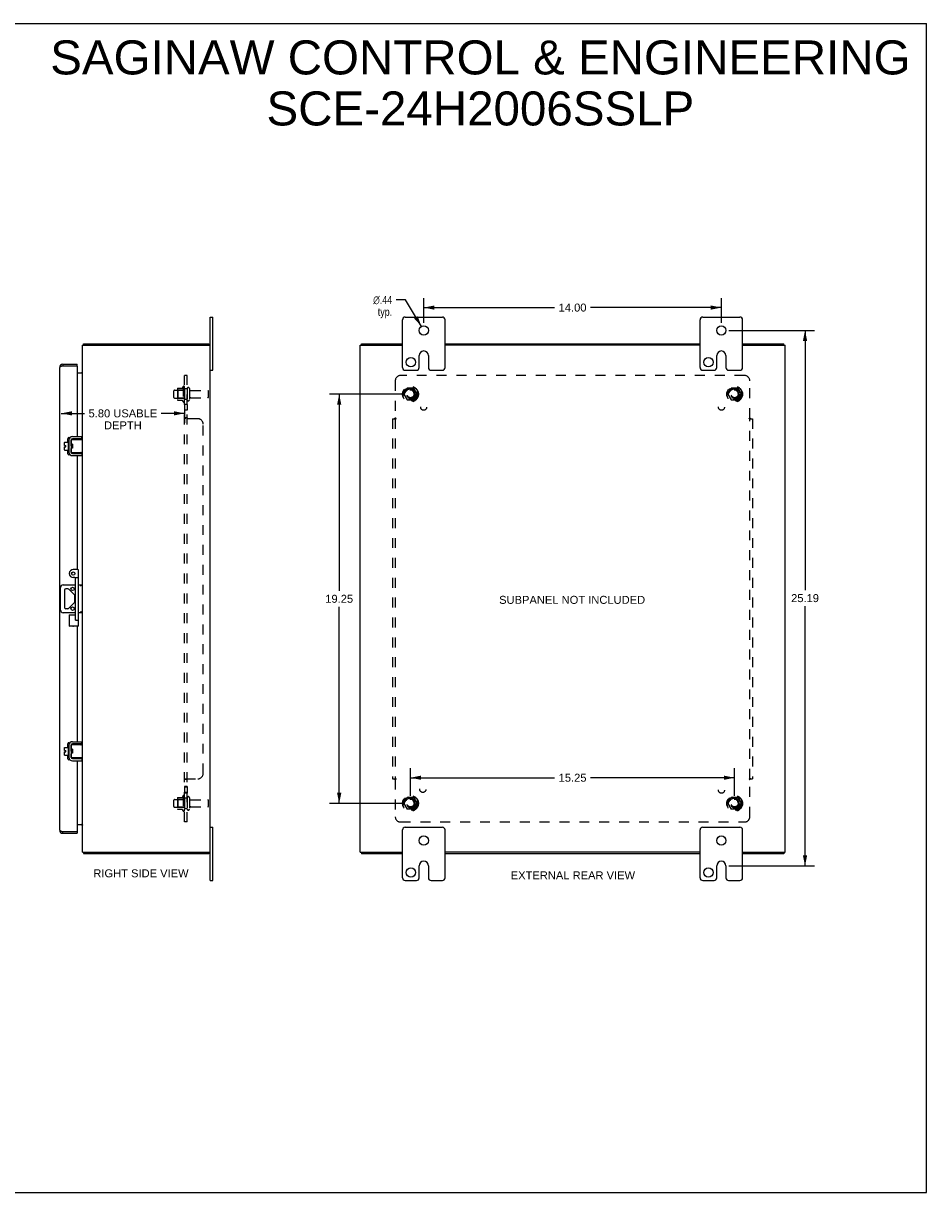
# Model space of a CAD drawing. Header units: inches. Extents: x 0 to 85, y 0 to 55.
# Tile 5 of 5: x 42.5 to 85, y 0 to 55. Entities that reach past the tile are written whole.
import ezdxf

# ---------------------------------------------------------------- set-up
doc = ezdxf.new("R2010")
doc.units = ezdxf.units.IN
doc.header["$LTSCALE"] = 4.675
doc.header["$MEASUREMENT"] = 0
doc.linetypes.add('HIDDEN', pattern=[0.2, 0.1, -0.1])
doc.layers.get('0').update_dxf_attribs({"linetype": 'CONTINUOUS'})
for name, color, linetype in [('02___PRT_ALL_AXES', 7, 'CONTINUOUS'), ('BENT-SUB-4CORNER-STUDS', 7, 'CONTINUOUS'), ('DEFAULT_2', 8, 'HIDDEN'), ('DIMENSIONS', 7, 'CONTINUOUS')]:
    doc.layers.add(name, color=color, linetype=linetype)
doc.styles.get("Standard").update_dxf_attribs({"font": 'arial.ttf'})
doc.styles.add('TEXTSTYLE_1', font='gdt', dxfattribs={"width": 0.8})
doc.dimstyles.new('DIMSTYLE_1', dxfattribs={"dimtxt": 0.375, "dimasz": 0.5, "dimexe": 0.09, "dimexo": 0.07, "dimgap": 0.0375, "dimtad": 0, "dimtih": 1, "dimtoh": 1, "dimzin": 4, "dimdsep": 46, "dimtxsty": 'Standard', "dimblk": '_FILLED', "dimblk1": '_FILLED', "dimblk2": '_FILLED', "dimcen": 0.09, "dimazin": 1, "dimtfac": 1, "dimtofl": 0, "dimtmove": 0, "dimatfit": 3, "dimldrblk": '_FILLED', "dimfxl": 1, "dimtolj": 1, "dimtzin": 4, "dimarcsym": 0})
doc.dimstyles.new('DIMSTYLE_2', dxfattribs={"dimtxt": 0.375, "dimasz": 0.5, "dimexe": 0.09, "dimexo": 0.07, "dimgap": 0.09, "dimtad": 0, "dimtih": 1, "dimtoh": 1, "dimzin": 4, "dimdsep": 46, "dimtxsty": 'Standard', "dimblk": '_FILLED', "dimblk1": '_FILLED', "dimblk2": '_FILLED', "dimcen": 0.09, "dimazin": 1, "dimtfac": 1, "dimtofl": 0, "dimtmove": 0, "dimatfit": 1, "dimldrblk": '_FILLED', "dimfxl": 1, "dimtolj": 1, "dimtzin": 4, "dimarcsym": 0})

# ---------------------------------------------------------------- blocks, each defined once
blk = doc.blocks.new('_FILLED')
at = {"color": 0, "linetype": 'ByBlock'}
blk.add_solid([(0, 0), (-1, 0.2), (-1, -0.2)], dxfattribs=at)
blk = doc.blocks.new('*D6')
at = {"layer": 'DIMENSIONS', "color": 2, "linetype": 'Continuous'}
for p, q in [((50.082, 37.087), (50.082, 36.206)), ((44.284, 36.656), (45.382, 36.656)), ((50.082, 36.656), (48.984, 36.656))]:
    blk.add_line(p, q, dxfattribs=at)
at = {"layer": 'DIMENSIONS', "color": 2, "linetype": 'Continuous', "xscale": 0.5, "yscale": 0.5, "zscale": 0.5, "rotation": 180}
blk.add_blockref('_FILLED', (44.284, 36.656), dxfattribs=at)
at = {"layer": 'DIMENSIONS', "color": 2, "linetype": 'Continuous', "xscale": 0.5, "yscale": 0.5, "zscale": 0.5}
blk.add_blockref('_FILLED', (50.082, 36.656), dxfattribs=at)
at = {"layer": 'DIMENSIONS', "color": 2, "linetype": 'Continuous', "insert": (47.183, 36.843), "char_height": 0.375, "width": 3.22723, "attachment_point": 2, "line_spacing_factor": 0.9}
blk.add_mtext('5.80 USABLE\\PDEPTH', dxfattribs=at)
blk = doc.blocks.new('*D8')
at = {"layer": 'BENT-SUB-4CORNER-STUDS', "color": 2, "linetype": 'Continuous'}
for p, q in [((60.366, 37.559), (56.91, 37.559)), ((57.36, 37.559), (57.36, 28.309)), ((57.36, 18.309), (57.36, 27.559)), ((60.366, 18.309), (56.91, 18.309))]:
    blk.add_line(p, q, dxfattribs=at)
at = {"layer": 'BENT-SUB-4CORNER-STUDS', "color": 2, "linetype": 'Continuous', "xscale": 0.5, "yscale": 0.5, "zscale": 0.5}
for p, rotation in [((57.36, 37.559), 90), ((57.36, 18.309), 270)]:
    blk.add_blockref('_FILLED', p, dxfattribs=dict(at, rotation=rotation))
at = {"layer": 'BENT-SUB-4CORNER-STUDS', "color": 2, "linetype": 'Continuous', "insert": (57.36, 28.121), "char_height": 0.375, "width": 1.31041, "attachment_point": 2, "line_spacing_factor": 0.9}
blk.add_mtext('19.25', dxfattribs=at)
blk = doc.blocks.new('*D9')
at = {"layer": 'BENT-SUB-4CORNER-STUDS', "color": 2, "linetype": 'Continuous'}
for p, q in [((60.716, 18.659), (60.716, 19.966)), ((75.966, 18.659), (75.966, 19.966)), ((60.716, 19.516), (67.498, 19.516)), ((75.966, 19.516), (69.183, 19.516))]:
    blk.add_line(p, q, dxfattribs=at)
at = {"layer": 'BENT-SUB-4CORNER-STUDS', "color": 2, "linetype": 'Continuous', "xscale": 0.5, "yscale": 0.5, "zscale": 0.5, "rotation": 180}
blk.add_blockref('_FILLED', (60.716, 19.516), dxfattribs=at)
at = {"layer": 'BENT-SUB-4CORNER-STUDS', "color": 2, "linetype": 'Continuous', "xscale": 0.5, "yscale": 0.5, "zscale": 0.5}
blk.add_blockref('_FILLED', (75.966, 19.516), dxfattribs=at)
at = {"layer": 'BENT-SUB-4CORNER-STUDS', "color": 2, "linetype": 'Continuous', "insert": (68.341, 19.704), "char_height": 0.375, "width": 1.31041, "attachment_point": 2, "line_spacing_factor": 0.9}
blk.add_mtext('15.25', dxfattribs=at)
blk = doc.blocks.new('*D15')
at = {"layer": 'DIMENSIONS', "color": 2, "linetype": 'Continuous'}
for p, q in [((60.477, 41.994), (60.039, 41.994)), ((61.228, 40.746), (60.477, 41.994))]:
    blk.add_line(p, q, dxfattribs=at)
at = {"layer": 'DIMENSIONS', "color": 2, "linetype": 'Continuous', "xscale": 0.5, "yscale": 0.5, "zscale": 0.5, "rotation": 301.0529369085}
blk.add_blockref('_FILLED', (61.228, 40.746), dxfattribs=at)
at = {"layer": 'DIMENSIONS', "color": 2, "linetype": 'Continuous', "insert": (59.852, 42.181), "char_height": 0.375, "width": 1.2277, "attachment_point": 3, "line_spacing_factor": 0.9, "style": 'TEXTSTYLE_1'}
blk.add_mtext('{\\fgdt;n}\\fArial;.44\\Ptyp.', dxfattribs=at)
blk = doc.blocks.new('*D16')
at = {"layer": 'DIMENSIONS', "color": 2, "linetype": 'Continuous'}
for p, q in [((61.341, 40.909), (61.341, 42.081)), ((75.341, 40.909), (75.341, 42.081)), ((61.341, 41.631), (67.498, 41.631)), ((75.341, 41.631), (69.183, 41.631))]:
    blk.add_line(p, q, dxfattribs=at)
at = {"layer": 'DIMENSIONS', "color": 2, "linetype": 'Continuous', "xscale": 0.5, "yscale": 0.5, "zscale": 0.5, "rotation": 180}
blk.add_blockref('_FILLED', (61.341, 41.631), dxfattribs=at)
at = {"layer": 'DIMENSIONS', "color": 2, "linetype": 'Continuous', "xscale": 0.5, "yscale": 0.5, "zscale": 0.5}
blk.add_blockref('_FILLED', (75.341, 41.631), dxfattribs=at)
at = {"layer": 'DIMENSIONS', "color": 2, "linetype": 'Continuous', "insert": (68.341, 41.819), "char_height": 0.375, "width": 1.31041, "attachment_point": 2, "line_spacing_factor": 0.9}
blk.add_mtext('14.00', dxfattribs=at)
blk = doc.blocks.new('*D17')
at = {"layer": 'DIMENSIONS', "color": 2, "linetype": 'Continuous'}
for p, q in [((75.691, 40.559), (79.729, 40.559)), ((79.279, 40.559), (79.279, 28.34)), ((79.279, 15.371), (79.279, 27.59)), ((75.691, 15.371), (79.729, 15.371))]:
    blk.add_line(p, q, dxfattribs=at)
at = {"layer": 'DIMENSIONS', "color": 2, "linetype": 'Continuous', "xscale": 0.5, "yscale": 0.5, "zscale": 0.5}
for p, rotation in [((79.279, 40.559), 90), ((79.279, 15.371), 270)]:
    blk.add_blockref('_FILLED', p, dxfattribs=dict(at, rotation=rotation))
at = {"layer": 'DIMENSIONS', "color": 2, "linetype": 'Continuous', "insert": (79.279, 28.152), "char_height": 0.375, "width": 1.31041, "attachment_point": 2, "line_spacing_factor": 0.9}
blk.add_mtext('25.19', dxfattribs=at)

msp = doc.modelspace()

# ---------------------------------------------------------------- linework, layer by layer
at = {"color": 7, "linetype": 'Continuous'}
for p, q in [((0, 55), (85, 55)), ((85, 0), (85, 55)), ((51.282, 41.184), (51.417, 41.184)), ((51.417, 38.684), (51.417, 41.184)), ((60.341, 38.809), (60.341, 41.059)), ((60.466, 41.184), (62.216, 41.184)), ((62.341, 38.809), (62.341, 41.059)), ((74.341, 38.809), (74.341, 41.059)), ((74.466, 41.184), (76.216, 41.184)), ((76.341, 38.809), (76.341, 41.059)), ((45.324, 39.89), (45.345, 39.869)), ((45.345, 39.859), (45.345, 39.934)), ((51.219, 39.859), (51.219, 39.934)), ((58.404, 39.859), (58.404, 39.934)), ((78.278, 39.859), (78.278, 39.934)), ((61.122, 38.809), (61.122, 39.371)), ((61.559, 39.371), (61.559, 38.809)), ((75.122, 38.809), (75.122, 39.371)), ((75.559, 39.371), (75.559, 38.809)), ((44.354, 38.965), (44.354, 38.89)), ((45.034, 38.89), (45.019, 38.89)), ((45.034, 38.89), (45.034, 38.965)), ((51.282, 38.684), (51.417, 38.684)), ((60.466, 38.684), (60.997, 38.684)), ((61.684, 38.684), (62.216, 38.684)), ((74.466, 38.684), (74.997, 38.684)), ((75.684, 38.684), (76.216, 38.684)), ((44.43, 35.148), (44.43, 35.284)), ((44.44, 35.294), (44.605, 35.294)), ((44.605, 35.357), (44.605, 34.87)), ((44.615, 35.367), (44.635, 35.367)), ((44.645, 35.427), (44.648, 35.427)), ((44.749, 35.396), (44.749, 34.831)), ((44.753, 35.225), (44.749, 35.232)), ((44.753, 35.231), (44.753, 35.416)), ((44.763, 35.426), (45.282, 35.426)), ((44.77, 35.196), (44.764, 35.206)), ((44.775, 35.206), (44.77, 35.196)), ((45.249, 35.456), (44.809, 35.456)), ((45.249, 35.456), (45.249, 35.56)), ((45.282, 34.801), (45.282, 35.426)), ((44.43, 35.148), (44.498, 35.148)), ((44.43, 34.934), (44.43, 35.08)), ((44.43, 35.08), (44.498, 35.08)), ((44.44, 34.924), (44.605, 34.924)), ((44.498, 35.08), (44.498, 35.148)), ((44.615, 34.86), (44.635, 34.86)), ((44.645, 34.8), (44.648, 34.8)), ((44.749, 35.024), (44.755, 35.012)), ((44.753, 34.811), (44.753, 34.996)), ((44.756, 35.137), (44.754, 35.158)), ((44.759, 35.083), (44.756, 35.137)), ((44.761, 35.063), (44.759, 35.083)), ((45.282, 34.801), (44.763, 34.801)), ((44.771, 35.194), (44.77, 35.196)), ((44.781, 35.126), (44.779, 35.142)), ((44.783, 35.102), (44.781, 35.126)), ((44.785, 35.086), (44.783, 35.102)), ((44.789, 35.021), (44.795, 35.031)), ((44.793, 35.033), (44.8, 35.021)), ((44.806, 35.137), (44.804, 35.158)), ((44.808, 35.094), (44.806, 35.137)), ((44.81, 35.073), (44.808, 35.094)), ((44.809, 34.771), (45.249, 34.771)), ((45.209, 34.809), (45.202, 34.811)), ((45.249, 34.771), (45.249, 34.667)), ((45.067, 29.309), (44.847, 29.309)), ((45.097, 26.646), (45.097, 29.279)), ((44.927, 28.934), (44.847, 28.934)), ((44.957, 26.964), (44.957, 28.904)), ((44.987, 28.934), (45.067, 28.934)), ((44.246, 27.403), (44.246, 28.465)), ((44.371, 28.59), (44.957, 28.59)), ((44.437, 28.336), (44.437, 27.531)), ((44.598, 28.399), (44.499, 28.399)), ((44.908, 28.114), (44.643, 28.38)), ((44.927, 27.797), (44.927, 28.07)), ((45.097, 28.59), (45.282, 28.59)), ((45.201, 28.54), (45.188, 28.53)), ((44.643, 27.487), (44.908, 27.753)), ((44.957, 27.278), (44.371, 27.278)), ((44.499, 27.469), (44.598, 27.469)), ((44.659, 27.184), (44.659, 26.646)), ((44.659, 27.184), (44.957, 27.184)), ((45.282, 27.278), (45.097, 27.278)), ((45.097, 26.646), (44.659, 26.646)), ((44.979, 26.934), (45.067, 26.934)), ((44.43, 20.798), (44.43, 20.934)), ((44.44, 20.944), (44.605, 20.944)), ((44.605, 21.007), (44.605, 20.52)), ((44.615, 21.017), (44.635, 21.017)), ((44.645, 21.077), (44.648, 21.077)), ((44.749, 21.046), (44.749, 20.481)), ((44.753, 20.881), (44.753, 21.066)), ((44.763, 21.076), (45.282, 21.076)), ((45.249, 21.106), (44.809, 21.106)), ((45.249, 21.106), (45.249, 21.21)), ((45.282, 20.451), (45.282, 21.076)), ((44.43, 20.798), (44.498, 20.798)), ((44.43, 20.73), (44.498, 20.73)), ((44.43, 20.584), (44.43, 20.73)), ((44.44, 20.574), (44.605, 20.574)), ((44.498, 20.73), (44.498, 20.798)), ((44.615, 20.51), (44.635, 20.51)), ((44.645, 20.45), (44.648, 20.45)), ((44.753, 20.875), (44.749, 20.882)), ((44.749, 20.674), (44.755, 20.662)), ((44.753, 20.461), (44.753, 20.646)), ((44.756, 20.787), (44.754, 20.808)), ((44.759, 20.733), (44.756, 20.787)), ((44.761, 20.713), (44.759, 20.733)), ((45.282, 20.451), (44.763, 20.451)), ((44.771, 20.844), (44.764, 20.856)), ((44.775, 20.856), (44.77, 20.846)), ((44.781, 20.776), (44.779, 20.792)), ((44.783, 20.752), (44.781, 20.776)), ((44.785, 20.736), (44.783, 20.752)), ((44.789, 20.671), (44.795, 20.681)), ((44.793, 20.683), (44.8, 20.671)), ((44.806, 20.787), (44.804, 20.808)), ((44.808, 20.744), (44.806, 20.787)), ((44.81, 20.723), (44.808, 20.744)), ((44.809, 20.421), (45.249, 20.421)), ((45.209, 20.459), (45.202, 20.461)), ((45.249, 20.421), (45.249, 20.317)), ((51.282, 17.184), (51.417, 17.184)), ((51.417, 14.684), (51.417, 17.184)), ((60.341, 14.809), (60.341, 17.059)), ((60.466, 17.184), (62.216, 17.184)), ((62.341, 14.809), (62.341, 17.059)), ((74.341, 14.809), (74.341, 17.059)), ((74.466, 17.184), (76.216, 17.184)), ((76.341, 14.809), (76.341, 17.059)), ((44.354, 16.902), (44.354, 16.977)), ((45.019, 16.977), (45.034, 16.977)), ((45.034, 16.977), (45.034, 16.902)), ((45.324, 15.977), (45.345, 15.998)), ((45.345, 16.009), (45.345, 15.934)), ((51.219, 16.009), (51.219, 15.934)), ((58.404, 16.009), (58.404, 15.934)), ((78.278, 16.009), (78.278, 15.934)), ((61.122, 14.809), (61.122, 15.371)), ((61.559, 15.371), (61.559, 14.809)), ((75.122, 14.809), (75.122, 15.371)), ((75.559, 15.371), (75.559, 14.809)), ((51.282, 14.684), (51.417, 14.684)), ((60.466, 14.684), (60.997, 14.684)), ((61.684, 14.684), (62.216, 14.684)), ((74.466, 14.684), (74.997, 14.684)), ((75.684, 14.684), (76.216, 14.684)), ((0, 0), (85, 0))]:
    msp.add_line(p, q, dxfattribs=at)
at = {"color": 3, "linetype": 'Continuous'}
for p, q in [((51.282, 14.684), (51.282, 41.184)), ((45.282, 35.426), (45.282, 39.859)), ((45.282, 39.859), (51.282, 39.859)), ((45.345, 39.934), (51.219, 39.934)), ((58.341, 16.009), (58.341, 39.859)), ((58.341, 39.859), (60.341, 39.859)), ((58.404, 39.934), (60.341, 39.934)), ((62.341, 39.934), (74.341, 39.934)), ((74.341, 39.859), (62.341, 39.859)), ((76.341, 39.934), (78.278, 39.934)), ((76.341, 39.859), (78.341, 39.859)), ((78.341, 16.009), (78.341, 39.859)), ((44.209, 17.047), (44.209, 38.82)), ((44.354, 38.965), (45.034, 38.965)), ((44.354, 38.89), (45.019, 38.89)), ((45.034, 38.874), (45.034, 35.56)), ((45.034, 38.559), (45.267, 38.559)), ((45.272, 38.576), (45.273, 38.574)), ((44.593, 35.294), (44.593, 35.465)), ((44.643, 35.515), (44.696, 35.515)), ((44.645, 35.427), (44.645, 34.8)), ((44.749, 35.403), (44.749, 35.232)), ((44.809, 35.56), (45.249, 35.56)), ((45.034, 35.456), (45.034, 35.426)), ((44.593, 34.752), (44.593, 34.924)), ((44.699, 34.702), (44.643, 34.702)), ((44.749, 35.023), (44.749, 34.824)), ((44.809, 34.667), (45.249, 34.667)), ((45.034, 34.801), (45.034, 34.771)), ((45.034, 34.667), (45.034, 29.309)), ((45.282, 21.076), (45.282, 34.801)), ((45.034, 26.646), (45.034, 21.21)), ((44.593, 20.944), (44.593, 21.115)), ((44.643, 21.165), (44.696, 21.165)), ((44.645, 21.077), (44.645, 20.45)), ((44.749, 21.053), (44.749, 20.882)), ((44.809, 21.21), (45.249, 21.21)), ((45.034, 21.106), (45.034, 21.076)), ((44.593, 20.402), (44.593, 20.574)), ((44.699, 20.352), (44.643, 20.352)), ((44.749, 20.673), (44.749, 20.474)), ((45.034, 20.451), (45.034, 20.421)), ((45.282, 16.009), (45.282, 20.451)), ((44.809, 20.317), (45.249, 20.317)), ((45.034, 20.317), (45.034, 16.993)), ((45.034, 17.309), (45.267, 17.309)), ((45.019, 16.977), (44.354, 16.977)), ((44.354, 16.902), (45.034, 16.902)), ((45.282, 16.009), (51.282, 16.009)), ((45.333, 15.956), (45.335, 15.95)), ((58.341, 16.009), (60.341, 16.009)), ((74.341, 16.009), (62.341, 16.009)), ((76.341, 16.009), (78.341, 16.009)), ((51.219, 15.934), (45.345, 15.934)), ((60.341, 15.934), (58.404, 15.934)), ((74.341, 15.934), (62.341, 15.934)), ((78.278, 15.934), (76.341, 15.934))]:
    msp.add_line(p, q, dxfattribs=at)
for points in [[(45.324, 39.89), (45.325, 39.892), (45.326, 39.893), (45.327, 39.894), (45.328, 39.896), (45.329, 39.898), (45.33, 39.9), (45.33, 39.902), (45.331, 39.904), (45.332, 39.906), (45.333, 39.909), (45.333, 39.911)], [(45.333, 39.911), (45.335, 39.917), (45.336, 39.919), (45.336, 39.921), (45.337, 39.923), (45.337, 39.925), (45.338, 39.926), (45.338, 39.928), (45.339, 39.929), (45.34, 39.93), (45.34, 39.931), (45.341, 39.932), (45.342, 39.932), (45.342, 39.933), (45.343, 39.933), (45.344, 39.933), (45.344, 39.934), (45.345, 39.934)], [(44.33, 38.882), (44.322, 38.88), (44.314, 38.877), (44.306, 38.875), (44.299, 38.872), (44.291, 38.87), (44.284, 38.867), (44.277, 38.865), (44.27, 38.862), (44.264, 38.86), (44.258, 38.857), (44.252, 38.855), (44.246, 38.852), (44.241, 38.85), (44.236, 38.847), (44.231, 38.845), (44.227, 38.842), (44.224, 38.84), (44.22, 38.837), (44.217, 38.835), (44.215, 38.832), (44.213, 38.83), (44.211, 38.827), (44.21, 38.825), (44.209, 38.822), (44.209, 38.82)], [(44.354, 38.89), (44.346, 38.887), (44.33, 38.882)], [(45.267, 38.585), (45.267, 38.585), (45.266, 38.584), (45.266, 38.584), (45.266, 38.583), (45.267, 38.583), (45.267, 38.582), (45.267, 38.581), (45.268, 38.58), (45.269, 38.579), (45.27, 38.578), (45.271, 38.577), (45.272, 38.576)], [(45.267, 38.559), (45.267, 38.559), (45.266, 38.561), (45.266, 38.562), (45.267, 38.563), (45.267, 38.564), (45.267, 38.566), (45.268, 38.567), (45.269, 38.568), (45.27, 38.57), (45.271, 38.571), (45.272, 38.572), (45.273, 38.573), (45.274, 38.574), (45.276, 38.576)], [(45.276, 38.576), (45.277, 38.578), (45.278, 38.579), (45.279, 38.58), (45.28, 38.581), (45.281, 38.582), (45.282, 38.583), (45.282, 38.584), (45.282, 38.586), (45.282, 38.587)], [(45.267, 17.309), (45.267, 17.308), (45.266, 17.307), (45.266, 17.306), (45.267, 17.304), (45.267, 17.303), (45.267, 17.302), (45.268, 17.3), (45.269, 17.299), (45.27, 17.298), (45.271, 17.296), (45.272, 17.295), (45.273, 17.294), (45.274, 17.293)], [(45.267, 17.282), (45.267, 17.283), (45.266, 17.283), (45.266, 17.283), (45.266, 17.284), (45.267, 17.285), (45.267, 17.285), (45.267, 17.286), (45.268, 17.287), (45.269, 17.288), (45.27, 17.289), (45.271, 17.29), (45.272, 17.292), (45.273, 17.294)], [(45.274, 17.293), (45.276, 17.291), (45.277, 17.29), (45.278, 17.288), (45.279, 17.287), (45.28, 17.286), (45.281, 17.285), (45.282, 17.284), (45.282, 17.283), (45.282, 17.282), (45.282, 17.281)], [(44.209, 17.047), (44.209, 17.045), (44.21, 17.042), (44.211, 17.04), (44.213, 17.037), (44.215, 17.035), (44.217, 17.032), (44.22, 17.03), (44.224, 17.027), (44.227, 17.025), (44.231, 17.022), (44.236, 17.02), (44.241, 17.017), (44.246, 17.015), (44.252, 17.012), (44.258, 17.01), (44.264, 17.007), (44.27, 17.005), (44.277, 17.002), (44.284, 17), (44.291, 16.997), (44.299, 16.995), (44.306, 16.992), (44.314, 16.99), (44.322, 16.987), (44.33, 16.985), (44.338, 16.982), (44.354, 16.977)], [(45.324, 15.977), (45.325, 15.976), (45.326, 15.974), (45.327, 15.973), (45.328, 15.971), (45.329, 15.969), (45.33, 15.967), (45.33, 15.965), (45.331, 15.963), (45.332, 15.961), (45.333, 15.959), (45.333, 15.956)], [(45.335, 15.95), (45.336, 15.948), (45.336, 15.946), (45.337, 15.944), (45.337, 15.943), (45.338, 15.941), (45.338, 15.94), (45.339, 15.938), (45.34, 15.937), (45.34, 15.936), (45.341, 15.936), (45.342, 15.935), (45.342, 15.935), (45.343, 15.934), (45.344, 15.934), (45.344, 15.934), (45.345, 15.934)]]:
    msp.add_lwpolyline(points, dxfattribs=at)
at = {"color": 7, "linetype": 'Continuous'}
for points in [[(44.754, 35.158), (44.754, 35.168), (44.753, 35.178), (44.752, 35.187), (44.752, 35.195), (44.751, 35.203), (44.75, 35.21), (44.749, 35.217), (44.749, 35.223), (44.749, 35.223)], [(44.804, 35.158), (44.804, 35.168), (44.803, 35.178), (44.802, 35.187), (44.801, 35.196), (44.801, 35.204), (44.801, 35.206)], [(45.202, 35.416), (45.209, 35.419), (45.213, 35.42), (45.216, 35.421), (45.219, 35.422), (45.222, 35.423), (45.225, 35.423), (45.227, 35.424), (45.23, 35.425), (45.232, 35.425), (45.235, 35.426), (45.237, 35.426), (45.239, 35.426), (45.241, 35.426)], [(44.764, 35.021), (44.763, 35.027), (44.763, 35.035), (44.762, 35.044), (44.761, 35.053), (44.761, 35.063)], [(44.779, 35.142), (44.779, 35.149), (44.778, 35.156), (44.777, 35.163), (44.776, 35.169), (44.775, 35.175), (44.775, 35.18), (44.774, 35.184), (44.773, 35.188), (44.772, 35.191), (44.771, 35.193), (44.771, 35.194)], [(44.793, 35.033), (44.793, 35.034), (44.792, 35.036), (44.791, 35.039), (44.79, 35.043), (44.79, 35.048), (44.789, 35.053), (44.788, 35.058), (44.787, 35.065), (44.787, 35.071), (44.786, 35.078), (44.785, 35.086)], [(44.813, 35.034), (44.813, 35.035), (44.812, 35.043), (44.811, 35.053), (44.811, 35.062), (44.81, 35.073)], [(45.241, 34.801), (45.239, 34.801), (45.237, 34.801), (45.235, 34.802), (45.232, 34.802), (45.23, 34.802), (45.227, 34.803), (45.225, 34.804), (45.222, 34.805), (45.219, 34.805), (45.216, 34.806), (45.213, 34.807), (45.209, 34.809)], [(45.276, 28.59), (45.272, 28.589), (45.269, 28.588), (45.264, 28.586), (45.259, 28.583), (45.254, 28.58), (45.249, 28.576), (45.243, 28.572), (45.238, 28.568), (45.232, 28.564), (45.226, 28.559), (45.22, 28.554), (45.213, 28.549), (45.207, 28.544), (45.201, 28.54)], [(44.659, 27.184), (44.659, 27.183), (44.66, 27.183), (44.661, 27.182), (44.68, 27.162)], [(44.68, 27.162), (44.685, 27.158), (44.689, 27.154)], [(44.927, 26.964), (44.933, 26.957), (44.94, 26.951), (44.946, 26.946), (44.953, 26.941), (44.96, 26.938), (44.966, 26.935), (44.973, 26.934), (44.979, 26.934)], [(45.207, 27.323), (45.195, 27.333), (45.188, 27.338)], [(45.276, 27.278), (45.273, 27.278), (45.269, 27.279), (45.264, 27.282), (45.259, 27.284), (45.254, 27.287), (45.249, 27.291), (45.243, 27.295), (45.238, 27.299), (45.232, 27.304), (45.226, 27.308), (45.22, 27.313), (45.213, 27.318), (45.207, 27.323)], [(44.659, 26.646), (44.659, 26.646), (44.66, 26.647), (44.661, 26.648), (44.68, 26.667)], [(44.68, 26.667), (44.685, 26.672), (44.689, 26.676)], [(45.075, 26.667), (45.071, 26.672), (45.067, 26.676)], [(45.097, 26.646), (45.096, 26.646), (45.096, 26.647), (45.095, 26.648), (45.075, 26.667)], [(45.202, 21.066), (45.206, 21.067), (45.209, 21.069), (45.213, 21.07), (45.216, 21.071), (45.219, 21.072), (45.222, 21.073), (45.225, 21.073), (45.227, 21.074), (45.23, 21.075), (45.232, 21.075), (45.235, 21.076), (45.237, 21.076), (45.239, 21.076), (45.241, 21.076)], [(44.754, 20.808), (44.754, 20.818), (44.753, 20.828), (44.752, 20.837), (44.752, 20.845), (44.751, 20.853), (44.75, 20.86), (44.749, 20.867), (44.749, 20.873), (44.749, 20.873)], [(44.764, 20.671), (44.763, 20.677), (44.763, 20.685), (44.762, 20.694), (44.761, 20.703), (44.761, 20.713)], [(44.779, 20.792), (44.779, 20.799), (44.778, 20.806), (44.777, 20.813), (44.776, 20.819), (44.775, 20.825), (44.775, 20.83), (44.774, 20.834), (44.773, 20.838), (44.772, 20.841), (44.771, 20.843), (44.771, 20.844)], [(44.793, 20.683), (44.793, 20.684), (44.792, 20.686), (44.791, 20.689), (44.79, 20.693), (44.79, 20.698), (44.789, 20.703), (44.788, 20.708), (44.787, 20.715), (44.787, 20.721), (44.786, 20.728), (44.785, 20.736)], [(44.804, 20.808), (44.804, 20.818), (44.803, 20.828), (44.802, 20.837), (44.801, 20.846), (44.801, 20.854), (44.801, 20.856)], [(44.813, 20.684), (44.813, 20.685), (44.812, 20.693), (44.811, 20.703), (44.811, 20.712), (44.81, 20.723)], [(45.241, 20.451), (45.239, 20.451), (45.237, 20.451), (45.235, 20.452), (45.232, 20.452), (45.23, 20.452), (45.227, 20.453), (45.225, 20.454), (45.222, 20.455), (45.219, 20.455), (45.216, 20.456), (45.213, 20.457), (45.209, 20.459)]]:
    msp.add_lwpolyline(points, dxfattribs=at)
for centre in [(61.341, 40.559), (75.341, 40.559), (60.732, 39.059), (74.732, 39.059), (61.341, 16.559), (75.341, 16.559), (60.732, 15.059), (74.732, 15.059)]:
    msp.add_circle(centre, 0.219, dxfattribs=at)
for centre, radius, start, end in [((60.466, 41.059), 0.125, 90, 180), ((62.216, 41.059), 0.125, 0, 90), ((74.466, 41.059), 0.125, 90, 180), ((76.216, 41.059), 0.125, 0, 90), ((61.341, 39.371), 0.219, 0, 180), ((75.341, 39.371), 0.219, 0, 180), ((44.354, 38.82), 0.07, 90, 124.584), ((60.466, 38.809), 0.125, 180, 270), ((60.997, 38.809), 0.125, 270.0001, 360), ((61.684, 38.809), 0.125, 180, 269.9999), ((62.216, 38.809), 0.125, 270, 360), ((74.466, 38.809), 0.125, 180, 270), ((74.997, 38.809), 0.125, 270.0001, 360), ((75.684, 38.809), 0.125, 180, 269.9999), ((76.216, 38.809), 0.125, 270, 360), ((44.44, 35.284), 0.01, 90, 180), ((44.615, 35.357), 0.01, 90, 180), ((44.635, 35.357), 0.01, 0, 90), ((44.809, 35.396), 0.06, 90, 180), ((44.763, 35.416), 0.01, 90, 144.8477), ((44.44, 34.934), 0.01, 180, 270), ((44.615, 34.87), 0.01, 180, 270), ((44.635, 34.87), 0.01, 270, 360), ((44.809, 34.831), 0.06, 180, 270), ((44.763, 34.811), 0.01, 214.8438, 270), ((44.847, 29.121), 0.188, 90, 270), ((45.067, 29.279), 0.03, 0, 90), ((44.927, 28.904), 0.03, 359.9987, 89.9934), ((44.987, 28.904), 0.03, 90, 180), ((45.067, 28.904), 0.03, 0, 90), ((44.371, 28.465), 0.125, 90, 180), ((44.499, 28.336), 0.0625, 90, 180), ((44.598, 28.336), 0.0625, 45, 90), ((44.864, 28.07), 0.0625, 0, 45), ((44.499, 27.531), 0.0625, 180, 270), ((44.864, 27.797), 0.0625, 315, 360), ((44.371, 27.403), 0.125, 180, 270), ((44.598, 27.531), 0.0625, 270, 315), ((44.987, 26.964), 0.03, 180, 270), ((45.067, 26.964), 0.03, 270, 360), ((44.44, 20.934), 0.01, 90, 180), ((44.615, 21.007), 0.01, 90, 180), ((44.635, 21.007), 0.01, 0, 90), ((44.809, 21.046), 0.06, 90, 180), ((44.763, 21.066), 0.01, 90, 144.8477), ((44.44, 20.584), 0.01, 180, 270), ((44.615, 20.52), 0.01, 180, 270), ((44.635, 20.52), 0.01, 270, 360), ((44.809, 20.481), 0.06, 180, 270), ((44.763, 20.461), 0.01, 214.8438, 270), ((60.466, 17.059), 0.125, 90, 180), ((62.216, 17.059), 0.125, 0, 90), ((74.466, 17.059), 0.125, 90, 180), ((76.216, 17.059), 0.125, 0, 90), ((44.354, 17.047), 0.07, 235.418, 270), ((61.341, 15.371), 0.219, 0, 180), ((75.341, 15.371), 0.219, 0, 180), ((60.466, 14.809), 0.125, 180, 270), ((60.997, 14.809), 0.125, 270.0001, 360), ((61.684, 14.809), 0.125, 180, 269.9999), ((62.216, 14.809), 0.125, 270, 360), ((74.466, 14.809), 0.125, 180, 270), ((74.997, 14.809), 0.125, 270.0001, 360), ((75.684, 14.809), 0.125, 180, 269.9999), ((76.216, 14.809), 0.125, 270, 360)]:
    msp.add_arc(centre, radius, start, end, dxfattribs=at)
at = {"color": 3, "linetype": 'Continuous'}
for centre, radius, start, end in [((45.427, 39.789), 0.145, 135.3986, 151.1263), ((44.354, 38.82), 0.145, 90, 180), ((45.019, 38.874), 0.0156, 0, 90), ((45.212, 38.629), 0.07, 270, 360), ((44.643, 35.465), 0.05, 90, 180), ((44.809, 35.396), 0.164, 90, 180), ((44.643, 34.752), 0.05, 180, 270), ((44.809, 34.831), 0.164, 180, 270), ((44.699, 34.752), 0.05, 270, 278.5296), ((44.847, 26.746), 0.102, 260.2777, 279.7223), ((44.643, 21.115), 0.05, 90, 180), ((44.809, 21.046), 0.164, 90, 180), ((44.643, 20.402), 0.05, 180, 270), ((44.809, 20.481), 0.164, 180, 270), ((44.699, 20.402), 0.05, 270, 278.5296), ((45.212, 17.239), 0.07, 0, 90), ((44.354, 17.047), 0.145, 180, 270), ((45.019, 16.993), 0.0156, 270, 360), ((45.427, 16.079), 0.145, 208.8737, 224.6014)]:
    msp.add_arc(centre, radius, start, end, dxfattribs=at)
at = {"layer": '02___PRT_ALL_AXES', "color": 8, "linetype": 'HIDDEN'}
for p, q in [((49.612, 37.742), (50.207, 37.742)), ((50.012, 37.914), (50.012, 37.203)), ((50.082, 37.809), (50.082, 37.893)), ((50.082, 37.809), (50.082, 37.309)), ((50.207, 37.809), (50.082, 37.809)), ((50.207, 37.809), (50.207, 37.309)), ((50.376, 37.725), (51.177, 37.725)), ((49.612, 37.376), (50.207, 37.376)), ((50.082, 37.224), (50.082, 37.309)), ((50.207, 37.309), (50.082, 37.309)), ((50.082, 37.08), (50.082, 36.799)), ((50.207, 37.08), (50.082, 37.08)), ((50.207, 37.08), (50.207, 36.799)), ((50.376, 37.393), (51.177, 37.393)), ((50.207, 36.799), (50.082, 36.799)), ((50.207, 19.104), (50.082, 19.104)), ((50.082, 19.104), (50.082, 18.787)), ((50.207, 19.068), (50.082, 19.068)), ((50.207, 18.823), (50.082, 18.823)), ((50.207, 18.787), (50.082, 18.787)), ((50.207, 19.104), (50.207, 18.787)), ((49.612, 18.492), (50.207, 18.492)), ((50.012, 18.664), (50.012, 17.953)), ((50.082, 18.559), (50.082, 18.643)), ((50.207, 18.559), (50.082, 18.559)), ((50.082, 18.559), (50.082, 18.059)), ((50.207, 18.559), (50.207, 18.059)), ((50.376, 18.475), (51.177, 18.475)), ((49.612, 18.126), (50.207, 18.126)), ((50.207, 18.059), (50.082, 18.059)), ((50.082, 17.974), (50.082, 18.059)), ((50.376, 18.143), (51.177, 18.143))]:
    msp.add_line(p, q, dxfattribs=at)
at = {"layer": '02___PRT_ALL_AXES', "color": 7, "linetype": 'Continuous'}
for p, q in [((44.753, 35.231), (44.753, 35.416)), ((44.813, 35.206), (44.763, 35.206)), ((44.813, 35.206), (44.813, 35.021)), ((44.753, 34.811), (44.753, 34.996)), ((44.813, 35.021), (44.763, 35.021)), ((44.753, 20.881), (44.753, 21.066)), ((44.753, 20.461), (44.753, 20.646)), ((44.813, 20.856), (44.763, 20.856)), ((44.813, 20.671), (44.763, 20.671)), ((44.813, 20.856), (44.813, 20.671))]:
    msp.add_line(p, q, dxfattribs=at)
for points in [[(44.753, 35.231), (44.753, 35.229), (44.753, 35.227), (44.753, 35.226), (44.753, 35.224), (44.753, 35.223), (44.754, 35.221), (44.754, 35.22), (44.754, 35.219), (44.755, 35.218), (44.755, 35.216), (44.755, 35.215), (44.756, 35.214), (44.756, 35.213), (44.756, 35.212), (44.757, 35.211), (44.757, 35.21), (44.758, 35.209), (44.759, 35.209), (44.759, 35.208), (44.76, 35.207), (44.76, 35.207), (44.761, 35.206), (44.762, 35.206), (44.763, 35.206)], [(44.763, 35.021), (44.762, 35.021), (44.761, 35.021), (44.76, 35.02), (44.76, 35.02), (44.759, 35.019), (44.759, 35.019), (44.758, 35.018), (44.758, 35.017), (44.757, 35.016), (44.757, 35.015), (44.756, 35.014), (44.756, 35.013), (44.755, 35.012), (44.755, 35.011), (44.755, 35.01), (44.754, 35.009), (44.754, 35.007), (44.754, 35.006), (44.753, 35.005), (44.753, 35.003), (44.753, 35.001), (44.753, 35), (44.753, 34.998), (44.753, 34.996)], [(44.753, 20.881), (44.753, 20.879), (44.753, 20.877), (44.753, 20.876), (44.753, 20.874), (44.753, 20.873), (44.754, 20.871), (44.754, 20.87), (44.754, 20.869), (44.755, 20.868), (44.755, 20.866), (44.755, 20.865), (44.756, 20.864), (44.756, 20.863), (44.756, 20.862), (44.757, 20.861), (44.757, 20.86), (44.758, 20.859), (44.759, 20.859), (44.759, 20.858), (44.76, 20.857), (44.76, 20.857), (44.761, 20.856), (44.762, 20.856), (44.763, 20.856)], [(44.763, 20.671), (44.762, 20.671), (44.761, 20.671), (44.76, 20.67), (44.76, 20.67), (44.759, 20.669), (44.759, 20.669), (44.758, 20.668), (44.758, 20.667), (44.757, 20.666), (44.757, 20.665), (44.756, 20.664), (44.756, 20.663), (44.755, 20.662), (44.755, 20.661), (44.755, 20.66), (44.754, 20.659), (44.754, 20.657), (44.754, 20.656), (44.753, 20.655), (44.753, 20.653), (44.753, 20.651), (44.753, 20.65), (44.753, 20.648), (44.753, 20.646)]]:
    msp.add_lwpolyline(points, dxfattribs=at)
at = {"layer": '02___PRT_ALL_AXES', "color": 8, "linetype": 'HIDDEN'}
for centre, radius in [((60.716, 37.559), 0.372), ((60.716, 37.559), 0.356), ((60.716, 37.559), 0.25), ((60.716, 37.559), 0.183), ((75.966, 37.559), 0.372), ((75.966, 37.559), 0.356), ((75.966, 37.559), 0.25), ((75.966, 37.559), 0.183), ((61.334, 36.94), 0.141), ((75.347, 36.94), 0.141), ((61.295, 18.964), 0.141), ((75.347, 18.927), 0.141), ((60.716, 18.309), 0.372), ((60.716, 18.309), 0.356), ((60.716, 18.309), 0.25), ((60.716, 18.309), 0.183), ((75.966, 18.309), 0.372), ((75.966, 18.309), 0.356), ((75.966, 18.309), 0.25), ((75.966, 18.309), 0.183)]:
    msp.add_circle(centre, radius, dxfattribs=at)
at = {"layer": '02___PRT_ALL_AXES', "color": 7, "linetype": 'Continuous'}
for centre, radius in [((44.847, 29.121), 0.078), ((44.817, 28.399), 0.08), ((44.817, 27.469), 0.08)]:
    msp.add_circle(centre, radius, dxfattribs=at)
at = {"layer": '02___PRT_ALL_AXES', "color": 8, "linetype": 'HIDDEN'}
for centre, radius, start, end in [((50.612, 37.559), 0.698, 149.3369, 156.0321), ((50.044, 37.893), 0.0384, 0, 145.5503), ((50.612, 37.559), 0.698, 203.9679, 210.6631), ((50.044, 37.224), 0.0384, 214.4497, 360), ((50.612, 18.309), 0.698, 149.3369, 156.0321), ((50.044, 18.643), 0.0384, 0, 145.5503), ((50.612, 18.309), 0.698, 203.9679, 210.6631), ((50.044, 17.974), 0.0384, 214.4497, 360)]:
    msp.add_arc(centre, radius, start, end, dxfattribs=at)
at = {"layer": 'DEFAULT_2', "color": 8, "linetype": 'HIDDEN'}
for p, q in [((50.082, 17.434), (50.082, 38.434)), ((50.207, 38.434), (50.082, 38.434)), ((50.207, 17.434), (50.207, 38.434)), ((59.997, 38.184), (59.997, 36.438)), ((76.434, 38.434), (60.247, 38.434)), ((76.684, 36.438), (76.684, 38.184)), ((49.582, 37.406), (49.582, 37.712)), ((49.746, 37.814), (49.746, 37.303)), ((49.766, 37.742), (49.746, 37.762)), ((49.757, 37.836), (49.984, 37.836)), ((49.766, 37.742), (49.766, 37.375)), ((50.062, 37.742), (49.766, 37.742)), ((50.062, 37.742), (50.082, 37.762)), ((50.062, 37.742), (50.062, 37.375)), ((50.313, 37.823), (50.313, 37.294)), ((51.207, 37.423), (51.207, 37.695)), ((60.552, 37.831), (60.398, 37.564)), ((60.398, 37.554), (60.552, 37.286)), ((60.87, 37.836), (60.561, 37.836)), ((61.033, 37.564), (60.879, 37.831)), ((60.879, 37.286), (61.033, 37.554)), ((75.802, 37.831), (75.648, 37.564)), ((75.648, 37.554), (75.802, 37.286)), ((76.12, 37.836), (75.811, 37.836)), ((76.283, 37.564), (76.129, 37.831)), ((76.129, 37.286), (76.283, 37.554)), ((49.766, 37.375), (49.746, 37.355)), ((49.757, 37.281), (49.984, 37.281)), ((50.062, 37.375), (49.766, 37.375)), ((50.062, 37.375), (50.082, 37.355)), ((60.87, 37.281), (60.561, 37.281)), ((76.12, 37.281), (75.811, 37.281)), ((50.207, 36.438), (50.082, 36.438)), ((50.707, 36.402), (50.136, 36.402)), ((59.872, 36.402), (59.872, 19.465)), ((59.872, 36.402), (60.038, 36.402)), ((59.995, 36.436), (59.997, 36.438)), ((59.997, 36.402), (59.997, 19.465)), ((76.643, 36.402), (76.809, 36.402)), ((76.665, 36.425), (76.671, 36.429)), ((76.684, 19.465), (76.684, 36.402)), ((76.809, 36.402), (76.809, 19.465)), ((50.957, 19.715), (50.957, 36.152)), ((50.082, 19.43), (50.082, 19.429)), ((50.207, 19.429), (50.082, 19.429)), ((50.096, 19.445), (50.094, 19.444)), ((50.117, 19.454), (50.107, 19.45)), ((50.128, 19.46), (50.126, 19.458)), ((50.133, 19.462), (50.131, 19.461)), ((50.136, 19.465), (50.135, 19.464)), ((50.136, 19.465), (50.707, 19.465)), ((50.207, 19.431), (50.207, 19.429)), ((50.21, 19.436), (50.209, 19.435)), ((50.225, 19.448), (50.224, 19.447)), ((50.229, 19.451), (50.228, 19.45)), ((50.233, 19.465), (50.233, 19.463)), ((59.872, 19.465), (60.038, 19.465)), ((59.997, 19.429), (59.997, 17.684)), ((60.016, 19.442), (60.01, 19.439)), ((76.643, 19.465), (76.809, 19.465)), ((76.687, 19.432), (76.684, 19.429)), ((76.684, 17.684), (76.684, 19.429)), ((49.582, 18.156), (49.582, 18.462)), ((49.746, 18.564), (49.746, 18.053)), ((49.766, 18.492), (49.746, 18.512)), ((49.757, 18.586), (49.984, 18.586)), ((50.062, 18.492), (49.766, 18.492)), ((49.766, 18.492), (49.766, 18.125)), ((50.062, 18.492), (50.082, 18.512)), ((50.062, 18.492), (50.062, 18.125)), ((50.313, 18.573), (50.313, 18.044)), ((51.207, 18.173), (51.207, 18.445)), ((60.552, 18.581), (60.398, 18.314)), ((60.398, 18.304), (60.552, 18.036)), ((60.87, 18.586), (60.561, 18.586)), ((61.033, 18.314), (60.879, 18.581)), ((60.879, 18.036), (61.033, 18.304)), ((75.802, 18.581), (75.648, 18.314)), ((75.648, 18.304), (75.802, 18.036)), ((76.12, 18.586), (75.811, 18.586)), ((76.283, 18.314), (76.129, 18.581)), ((76.129, 18.036), (76.283, 18.304)), ((49.766, 18.125), (49.746, 18.105)), ((49.757, 18.031), (49.984, 18.031)), ((50.062, 18.125), (49.766, 18.125)), ((50.062, 18.125), (50.082, 18.105)), ((60.87, 18.031), (60.561, 18.031)), ((76.12, 18.031), (75.811, 18.031)), ((50.207, 17.434), (50.082, 17.434)), ((60.247, 17.434), (76.434, 17.434))]:
    msp.add_line(p, q, dxfattribs=at)
for points in [[(50.096, 36.422), (50.094, 36.423), (50.091, 36.425), (50.089, 36.427), (50.087, 36.428), (50.085, 36.43), (50.084, 36.431), (50.083, 36.433), (50.083, 36.434), (50.082, 36.436), (50.082, 36.437), (50.082, 36.438)], [(50.101, 36.419), (50.099, 36.421), (50.096, 36.422), (50.094, 36.423), (50.091, 36.425), (50.089, 36.427)], [(50.117, 36.413), (50.107, 36.417), (50.104, 36.418), (50.101, 36.419)], [(50.136, 36.402), (50.135, 36.404), (50.133, 36.405), (50.131, 36.406), (50.128, 36.407), (50.126, 36.409), (50.123, 36.41), (50.12, 36.411), (50.117, 36.413)], [(50.136, 36.402), (50.135, 36.404), (50.133, 36.405), (50.131, 36.406), (50.128, 36.407), (50.126, 36.409)], [(50.216, 36.426), (50.214, 36.427), (50.213, 36.429), (50.211, 36.43), (50.21, 36.431), (50.209, 36.432), (50.208, 36.433), (50.208, 36.434), (50.207, 36.436), (50.207, 36.437), (50.207, 36.438)], [(50.222, 36.422), (50.221, 36.423), (50.219, 36.424), (50.217, 36.425), (50.216, 36.426), (50.214, 36.427), (50.213, 36.429), (50.211, 36.43), (50.21, 36.431)], [(50.233, 36.402), (50.233, 36.404), (50.233, 36.405), (50.233, 36.406), (50.233, 36.408), (50.233, 36.409), (50.233, 36.41), (50.232, 36.411), (50.232, 36.412), (50.231, 36.414), (50.23, 36.415), (50.229, 36.416), (50.228, 36.417), (50.226, 36.418), (50.225, 36.42), (50.224, 36.421), (50.222, 36.422)], [(50.229, 36.416), (50.228, 36.417), (50.226, 36.418), (50.225, 36.42), (50.224, 36.421)], [(50.233, 36.402), (50.233, 36.404), (50.233, 36.405), (50.233, 36.406)], [(59.958, 36.402), (59.96, 36.404), (59.962, 36.405), (59.963, 36.406), (59.965, 36.407), (59.967, 36.409), (59.968, 36.41), (59.97, 36.411), (59.971, 36.413), (59.973, 36.414), (59.974, 36.415), (59.975, 36.417), (59.977, 36.418), (59.978, 36.419), (59.984, 36.425)], [(59.984, 36.425), (59.985, 36.427), (59.987, 36.428), (59.989, 36.43), (59.99, 36.431), (59.992, 36.433), (59.993, 36.434), (59.995, 36.436)], [(60.016, 36.425), (60.01, 36.429), (60.008, 36.43), (60.006, 36.431), (60.004, 36.432), (60.002, 36.433), (60.001, 36.434), (59.999, 36.436), (59.998, 36.437), (59.997, 36.438)], [(60.038, 36.402), (60.037, 36.404), (60.037, 36.405), (60.036, 36.406), (60.035, 36.408), (60.035, 36.409), (60.034, 36.41), (60.033, 36.411), (60.032, 36.412), (60.031, 36.414), (60.03, 36.415), (60.028, 36.416), (60.027, 36.417), (60.026, 36.418), (60.024, 36.42), (60.023, 36.421), (60.021, 36.422), (60.019, 36.423), (60.017, 36.424), (60.016, 36.425)], [(76.643, 36.402), (76.644, 36.404), (76.644, 36.405), (76.645, 36.406), (76.646, 36.408), (76.646, 36.409), (76.647, 36.41), (76.648, 36.411), (76.649, 36.412), (76.65, 36.414), (76.651, 36.415), (76.653, 36.416), (76.654, 36.417), (76.655, 36.418), (76.657, 36.42), (76.658, 36.421), (76.66, 36.422), (76.662, 36.423), (76.664, 36.424), (76.665, 36.425)], [(76.671, 36.429), (76.673, 36.43), (76.675, 36.431), (76.677, 36.432), (76.679, 36.433), (76.68, 36.434), (76.682, 36.436), (76.683, 36.437), (76.684, 36.438)], [(76.696, 36.427), (76.694, 36.428), (76.693, 36.43), (76.691, 36.431), (76.689, 36.433), (76.688, 36.434), (76.687, 36.436), (76.684, 36.438)], [(76.703, 36.419), (76.699, 36.423), (76.696, 36.427)], [(76.723, 36.402), (76.721, 36.404), (76.719, 36.405), (76.718, 36.406), (76.716, 36.407), (76.714, 36.409), (76.713, 36.41), (76.711, 36.411), (76.71, 36.413), (76.708, 36.414), (76.707, 36.415), (76.706, 36.417), (76.704, 36.418), (76.703, 36.419)], [(50.101, 19.448), (50.099, 19.446), (50.096, 19.445), (50.094, 19.444), (50.091, 19.442), (50.089, 19.441), (50.087, 19.439), (50.085, 19.437), (50.084, 19.436), (50.083, 19.434), (50.083, 19.433), (50.082, 19.432), (50.082, 19.43), (50.082, 19.429)], [(50.107, 19.45), (50.104, 19.449), (50.101, 19.448)], [(50.136, 19.465), (50.135, 19.464), (50.133, 19.462), (50.131, 19.461), (50.128, 19.46), (50.126, 19.458), (50.123, 19.457), (50.12, 19.456), (50.117, 19.454)], [(50.233, 19.465), (50.233, 19.463), (50.233, 19.462), (50.233, 19.461), (50.233, 19.46), (50.233, 19.458), (50.233, 19.457), (50.232, 19.456), (50.232, 19.455), (50.231, 19.454), (50.23, 19.452), (50.229, 19.451), (50.228, 19.45), (50.226, 19.449), (50.225, 19.448), (50.224, 19.447), (50.222, 19.445), (50.221, 19.444), (50.219, 19.443), (50.217, 19.442), (50.216, 19.441), (50.214, 19.44), (50.213, 19.439), (50.211, 19.437), (50.21, 19.436), (50.209, 19.435), (50.208, 19.434), (50.208, 19.433), (50.207, 19.432), (50.207, 19.431), (50.207, 19.429)], [(50.216, 19.441), (50.214, 19.44), (50.213, 19.439), (50.211, 19.437)], [(50.233, 19.462), (50.233, 19.461), (50.233, 19.46)], [(59.958, 19.465), (59.96, 19.464), (59.962, 19.462), (59.963, 19.461), (59.965, 19.46), (59.967, 19.458), (59.968, 19.457), (59.97, 19.456), (59.971, 19.454), (59.973, 19.453), (59.974, 19.452), (59.975, 19.45), (59.977, 19.449), (59.978, 19.448)], [(59.978, 19.448), (59.982, 19.444), (59.985, 19.441)], [(59.985, 19.441), (59.987, 19.439), (59.989, 19.437), (59.99, 19.436), (59.992, 19.434), (59.993, 19.433), (59.995, 19.432), (59.997, 19.429)], [(60.01, 19.439), (60.008, 19.437), (60.006, 19.436), (60.004, 19.435), (60.002, 19.434), (60.001, 19.433), (59.999, 19.432), (59.998, 19.431), (59.997, 19.429)], [(60.038, 19.465), (60.037, 19.463), (60.037, 19.462), (60.036, 19.461), (60.035, 19.46), (60.035, 19.458), (60.034, 19.457), (60.033, 19.456), (60.032, 19.455), (60.031, 19.454), (60.03, 19.452), (60.028, 19.451), (60.027, 19.45), (60.026, 19.449), (60.024, 19.448), (60.023, 19.447), (60.021, 19.445), (60.019, 19.444), (60.017, 19.443), (60.016, 19.442)], [(76.643, 19.465), (76.644, 19.463), (76.644, 19.462), (76.645, 19.461), (76.646, 19.46), (76.646, 19.458), (76.647, 19.457), (76.648, 19.456), (76.649, 19.455), (76.65, 19.454), (76.651, 19.452), (76.653, 19.451), (76.654, 19.45), (76.655, 19.449), (76.657, 19.448), (76.658, 19.447), (76.66, 19.445), (76.662, 19.444), (76.664, 19.443), (76.665, 19.442)], [(76.665, 19.442), (76.671, 19.439), (76.673, 19.437), (76.675, 19.436), (76.677, 19.435), (76.679, 19.434), (76.68, 19.433), (76.682, 19.432), (76.683, 19.431), (76.684, 19.429)], [(76.697, 19.442), (76.696, 19.441), (76.694, 19.439), (76.693, 19.437), (76.691, 19.436), (76.689, 19.434), (76.688, 19.433), (76.687, 19.432)], [(76.723, 19.465), (76.721, 19.464), (76.719, 19.462), (76.718, 19.461), (76.716, 19.46), (76.714, 19.458), (76.713, 19.457), (76.711, 19.456), (76.71, 19.454), (76.708, 19.453), (76.707, 19.452), (76.706, 19.45), (76.704, 19.449), (76.703, 19.448), (76.697, 19.442)]]:
    msp.add_lwpolyline(points, dxfattribs=at)
for centre, radius in [((60.716, 37.559), 0.318), ((60.716, 37.559), 0.204), ((60.716, 37.559), 0.183), ((60.716, 37.559), 0.183), ((60.716, 37.559), 0.166), ((75.966, 37.559), 0.318), ((75.966, 37.559), 0.204), ((75.966, 37.559), 0.183), ((75.966, 37.559), 0.183), ((75.966, 37.559), 0.166), ((60.716, 18.309), 0.318), ((60.716, 18.309), 0.204), ((60.716, 18.309), 0.183), ((60.716, 18.309), 0.183), ((60.716, 18.309), 0.166), ((75.966, 18.309), 0.318), ((75.966, 18.309), 0.204), ((75.966, 18.309), 0.183), ((75.966, 18.309), 0.183), ((75.966, 18.309), 0.166)]:
    msp.add_circle(centre, radius, dxfattribs=at)
for centre, radius, start, end in [((60.247, 38.184), 0.25, 90, 180), ((76.434, 38.184), 0.25, 0, 90), ((49.612, 37.712), 0.03, 90, 180), ((49.612, 37.406), 0.03, 180, 270), ((49.887, 37.814), 0.141, 174.7919, 180), ((49.757, 37.826), 0.01, 90, 174.8062), ((49.966, 37.846), 0.01, 270, 336.0321), ((50.26, 37.823), 0.053, 0, 180), ((50.376, 37.787), 0.0625, 180, 270), ((51.177, 37.695), 0.03, 360, 90), ((51.177, 37.423), 0.03, 270, 0), ((60.407, 37.559), 0.01, 150.0127, 209.9883), ((60.561, 37.826), 0.01, 90.0124, 149.9892), ((60.87, 37.826), 0.01, 30.012, 89.9887), ((61.024, 37.559), 0.01, 330.0127, 29.9883), ((75.657, 37.559), 0.01, 150.0127, 209.9883), ((75.811, 37.826), 0.01, 90.0124, 149.9892), ((76.12, 37.826), 0.01, 30.012, 89.9887), ((76.274, 37.559), 0.01, 330.0127, 29.9883), ((49.887, 37.303), 0.141, 180, 185.2081), ((49.757, 37.291), 0.01, 185.1938, 270), ((49.966, 37.271), 0.01, 23.9679, 90), ((50.26, 37.294), 0.053, 180, 360), ((50.376, 37.33), 0.0625, 90, 180), ((60.561, 37.291), 0.01, 210.012, 269.9887), ((60.87, 37.291), 0.01, 270.0124, 329.9892), ((75.811, 37.291), 0.01, 210.012, 269.9887), ((76.12, 37.291), 0.01, 270.0124, 329.9892), ((50.707, 36.152), 0.25, 0, 90), ((50.707, 19.715), 0.25, 270, 360), ((49.612, 18.462), 0.03, 90, 180), ((49.612, 18.156), 0.03, 180, 270), ((49.887, 18.564), 0.141, 174.7919, 180), ((49.757, 18.576), 0.01, 90, 174.8062), ((49.966, 18.596), 0.01, 270, 336.0321), ((50.26, 18.573), 0.053, 0, 180), ((50.376, 18.537), 0.0625, 180, 270), ((51.177, 18.445), 0.03, 360, 90), ((51.177, 18.173), 0.03, 270, 0), ((60.407, 18.309), 0.01, 150.0127, 209.9883), ((60.561, 18.576), 0.01, 90.0124, 149.9892), ((60.87, 18.576), 0.01, 30.012, 89.9887), ((61.024, 18.309), 0.01, 330.0127, 29.9883), ((75.657, 18.309), 0.01, 150.0127, 209.9883), ((75.811, 18.576), 0.01, 90.0124, 149.9892), ((76.12, 18.576), 0.01, 30.012, 89.9887), ((76.274, 18.309), 0.01, 330.0127, 29.9883), ((49.887, 18.053), 0.141, 180, 185.2081), ((49.757, 18.041), 0.01, 185.1938, 270), ((49.966, 18.021), 0.01, 23.9679, 90), ((50.26, 18.044), 0.053, 180, 360), ((50.376, 18.08), 0.0625, 90, 180), ((60.247, 17.684), 0.25, 180, 270), ((60.561, 18.041), 0.01, 210.012, 269.9887), ((60.87, 18.041), 0.01, 270.0124, 329.9892), ((75.811, 18.041), 0.01, 210.012, 269.9887), ((76.12, 18.041), 0.01, 270.0124, 329.9892), ((76.434, 17.684), 0.25, 270, 360)]:
    msp.add_arc(centre, radius, start, end, dxfattribs=at)

# ---------------------------------------------------------------- texts
at = {"layer": 'DIMENSIONS', "color": 2, "linetype": 'Continuous', "attachment_point": 2, "line_spacing_factor": 0.9}
for s, insert, char_height, width in [('SAGINAW CONTROL & ENGINEERING\\PSCE-24H2006SSLP', (64.003, 54.199), 1.6, 40.41041), ('SUBPANEL NOT INCLUDED', (68.32, 28.071), 0.375, 6.85734), ('RIGHT SIDE VIEW', (48.033, 15.207), 0.375, 4.47212), ('EXTERNAL REAR VIEW', (68.357, 15.112), 0.375, 5.83829)]:
    msp.add_mtext(s, dxfattribs=dict(at, insert=insert, char_height=char_height, width=width))

# ---------------------------------------------------------------- dimensions: what is measured, and where the dimension line sits
at = {"layer": 'BENT-SUB-4CORNER-STUDS', "color": 2, "linetype": 'Continuous'}
dim = msp.add_linear_dim(base=(57.36, 18.309), p1=(60.436, 37.559), p2=(60.436, 18.309), angle=270, dimstyle='DIMSTYLE_1', dxfattribs=at)
dim.commit()
dim.dimension.update_dxf_attribs({"geometry": '*D8', "text_midpoint": (57.378, 27.932), "dimtype": 160})
dim = msp.add_linear_dim(base=(75.966, 19.516), p1=(60.716, 18.589), p2=(75.966, 18.589), dimstyle='DIMSTYLE_1', dxfattribs=at)
dim.commit()
dim.dimension.update_dxf_attribs({"geometry": '*D9', "text_midpoint": (68.358, 19.514), "dimtype": 160})
at = {"layer": 'DIMENSIONS', "color": 2, "linetype": 'Continuous'}
dim = msp.add_diameter_dim_2p(p1=(61.228, 40.746), p2=(61.453, 40.371), text='%%c<>\\Ptyp.', dimstyle='DIMSTYLE_2', override={"dimpost": '<>'}, dxfattribs=at)
dim.commit()
dim.dimension.update_dxf_attribs({"geometry": '*D15', "text_midpoint": (59.238, 41.712), "dimtype": 163})
dim = msp.add_linear_dim(base=(75.341, 41.631), p1=(61.341, 40.839), p2=(75.341, 40.839), dimstyle='DIMSTYLE_1', dxfattribs=at)
dim.commit()
dim.dimension.update_dxf_attribs({"geometry": '*D16', "text_midpoint": (68.356, 41.629), "dimtype": 160})
dim = msp.add_linear_dim(base=(79.279, 15.371), p1=(75.621, 40.559), p2=(75.621, 15.371), angle=270, dimstyle='DIMSTYLE_1', dxfattribs=at)
dim.commit()
dim.dimension.update_dxf_attribs({"geometry": '*D17', "text_midpoint": (79.274, 27.963), "dimtype": 160})
dim = msp.add_linear_dim(base=(50.082, 36.656), p1=(44.284, 38.89), p2=(50.082, 36.136), text='<> USABLE\\PDEPTH', dimstyle='DIMSTYLE_1', dxfattribs=at)
dim.commit()
dim.dimension.update_dxf_attribs({"geometry": '*D6', "text_midpoint": (47.183, 36.375), "dimtype": 160})

doc.saveas('drawing.dxf')
